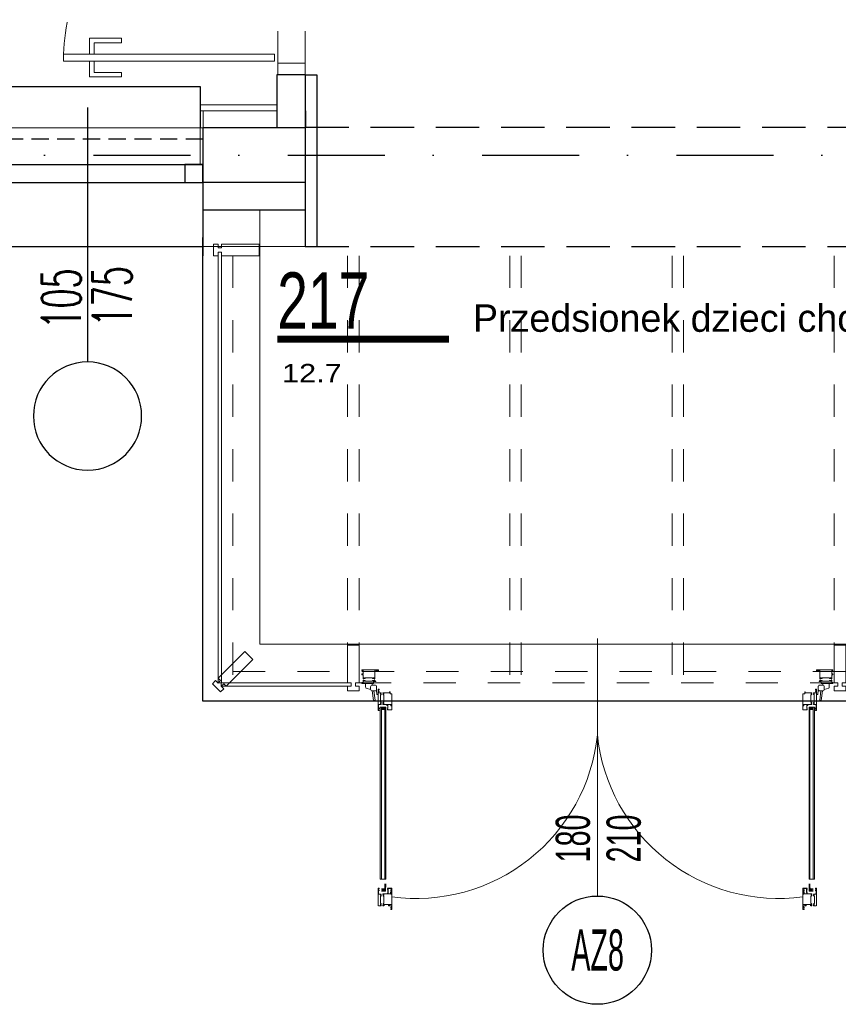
# Model space of a CAD drawing. Header units: millimetres. Extents: x 14495 to 271441, y -21035 to 2232.
# Tile 154 of 227: x 85546 to 85905, y -3586 to -3155. Entities that reach past the tile are written whole.
import ezdxf
from ezdxf.enums import TextEntityAlignment as Align

# ---------------------------------------------------------------- set-up
doc = ezdxf.new("R2010")
doc.units = ezdxf.units.MM
for name, pattern in [('DASHDOT', [1, 0.5, -0.25, 0, -0.25]), ('DASHED', [28.222222, 14.111111, -14.111111]), ('DASHED2', [9.525, 6.35, -3.175]), ('HIDDENX2', [0.75, 0.5, -0.25])]:
    doc.linetypes.add(name, pattern=pattern)
for name, color, linetype in [('_1_cienkie', 251, 'Continuous'), ('_A_widok', 1, 'Continuous'), ('a-bloki-drzwi', 52, 'Continuous'), ('a-cienka', 8, 'Continuous'), ('A-POW-NR', 1, 'Continuous'), ('A_bloki-drzwi', 1, 'Continuous'), ('A_BLOKI_KÓŁKO', 1, 'Continuous'), ('A_BLOKI_OPIS', 1, 'Continuous'), ('A_L przerywana', 251, 'HIDDENX2'), ('A_Lwidok', 1, 'Continuous'), ('A_OSIE', 252, 'DASHDOT'), ('A_PROJEKTOWANE', 3, 'Continuous'), ('A_SC_DZIAlOWE', 4, 'Continuous')]:
    doc.layers.add(name, color=color, linetype=linetype)
doc.layers.add('A-POW', color=2, linetype='Continuous', plot=False)
for name, color, linetype, lineweight in [('A_ALUMINIUM', 1, 'Continuous', 13), ('A_L_CIENKA', 251, 'Continuous', 5), ('A_obudowy G-K', 31, 'Continuous', 0), ('A_Stolarka_drzwi', 1, 'Continuous', 9)]:
    doc.layers.add(name, color=color, linetype=linetype, lineweight=lineweight)
doc.styles.add('ARIAL1_2', font='arial.ttf', dxfattribs={"width": 1.2})
doc.styles.add('arialce', font='ARIALN.TTF')
doc.styles.add('cent', font='swissel.ttf')
doc.styles.add('ROMANS', font='romans', dxfattribs={"width": 0.6})
doc.styles.add('switz721ltexbt', font='swissel.ttf')

# ---------------------------------------------------------------- blocks, each defined once
blk = doc.blocks.new('DRZWI Z OSCIEZNICA NIEOKALAJACA 90')
at = {"linetype": 'DASHED'}
for p, q in [((-12, 5), (-12, 99)), ((0, 5), (0, 99))]:
    blk.add_line(p, q, dxfattribs=at)
at = {"ltscale": 0.05}
blk.add_line((-39.5, 52), (25.59, 52), dxfattribs=at)
for points in [[(-12, 99), (-12, 104), (0, 104), (0, 99)], [(93.91, 9.01), (1.43, 9.01), (1.43, 6.01), (93.91, 6.01)], [(-12, 0), (-12, 5), (0, 5), (0, 0)]]:
    blk.add_lwpolyline(points, close=True)
for points in [[(82.48, 9.01), (82.48, 16.01), (68.48, 16.01), (68.48, 14.01), (80.48, 14.01), (80.48, 9.01)], [(82.48, 6.01), (82.48, -0.99), (68.48, -0.99), (68.48, 1.01), (80.48, 1.01), (80.48, 6.01)]]:
    blk.add_lwpolyline(points)
at = {"linetype": 'DASHED'}
blk.add_arc((0, 5), 94, 2.4475, 90, dxfattribs=at)
blk = doc.blocks.new('POW')
at = {"const_width": 5}
blk.add_lwpolyline([(125.32, 0), (0, 0)], dxfattribs=at)
at = {"style": 'switz721ltexbt'}
blk.add_attdef('001', (-1.78, 12.35), '', height=41.18, dxfattribs=at)
blk = doc.blocks.new('nhggcdd')
for p, q in [((102.9, -93.46), (102.9, 19.34)), ((1.34, -0.4), (4.24, -0.4)), ((1.34, -1.29), (1.34, -0.4)), ((3.64, -3), (1.6, -2.42)), ((4.24, -0.95), (4.24, -0.4)), ((4.88, -7.82), (4.3, -3.67)), ((4.89, -1.1), (4.34, -1.05)), ((5.56, -7.79), (4.99, -3.7)), ((6.21, -2.39), (6.21, -3.49)), ((6.21, -3.51), (6.4, -5.1)), ((199.6, -3.51), (199.41, -5.1)), ((199.6, -2.39), (199.6, -3.49)), ((200.25, -7.79), (200.82, -3.7)), ((200.92, -1.1), (201.47, -1.05)), ((200.93, -7.82), (201.51, -3.67)), ((204.47, -0.4), (201.57, -0.4)), ((201.57, -0.95), (201.57, -0.4)), ((202.17, -3), (204.21, -2.42)), ((204.47, -1.29), (204.47, -0.4)), ((5.56, -7.79), (5.11, -7.82)), ((5.11, -7.82), (5.11, -7.99)), ((5.11, -7.99), (5.11, -7.99)), ((6.01, -8.09), (6.91, -8.09)), ((6.5, -5.19), (6.91, -5.19)), ((6.91, -8.09), (6.91, -5.19)), ((6.91, -8.09), (6.91, -5.19)), ((199.31, -5.19), (198.9, -5.19)), ((198.9, -8.09), (198.9, -5.19)), ((198.9, -8.09), (198.9, -5.19)), ((199.8, -8.09), (198.9, -8.09)), ((200.25, -7.79), (200.7, -7.82)), ((200.7, -7.82), (200.7, -7.99)), ((200.7, -7.99), (200.7, -7.99)), ((8.41, -10.8), (7.81, -10.8)), ((7.81, -14), (7.81, -10.8)), ((8.41, -10.8), (9.81, -11.8)), ((8.41, -11.8), (9.81, -10.8)), ((9.81, -10.8), (8.41, -10.8)), ((8.41, -10.8), (8.41, -14)), ((9.81, -11.8), (8.41, -11.8)), ((10.21, -10.8), (9.81, -10.8)), ((9.81, -10.8), (9.81, -14)), ((10.21, -14), (10.21, -10.8)), ((10.95, -9.8), (11.18, -9.65)), ((11.15, -9.85), (10.97, -9.85)), ((11.19, -11.67), (11.01, -11.18)), ((11.01, -11.72), (11.19, -11.75)), ((11.01, -11.85), (11.01, -11.72)), ((12.88, -11.9), (11.06, -11.9)), ((11.12, -11.14), (11.15, -11.21)), ((11.15, -10.1), (11.15, -9.85)), ((11.19, -10.1), (11.15, -10.1)), ((11.19, -11.2), (11.19, -10.1)), ((11.19, -11.75), (11.19, -11.67)), ((12.44, -9.7), (12.5, -9.81)), ((12.49, -9.87), (12.47, -9.88)), ((12.47, -9.88), (12.47, -10.15)), ((12.47, -10.15), (12.91, -10.15)), ((12.91, -10.15), (12.91, -11.87)), ((192.9, -10.15), (192.9, -11.87)), ((193.34, -10.15), (192.9, -10.15)), ((192.93, -11.9), (194.75, -11.9)), ((193.37, -9.7), (193.31, -9.81)), ((193.32, -9.87), (193.34, -9.88)), ((193.34, -9.88), (193.34, -10.15)), ((194.62, -10.1), (194.66, -10.1)), ((194.62, -11.2), (194.62, -10.1)), ((194.62, -11.67), (194.8, -11.18)), ((194.62, -11.75), (194.62, -11.67)), ((194.8, -11.72), (194.62, -11.75)), ((194.86, -9.8), (194.63, -9.65)), ((194.66, -9.85), (194.84, -9.85)), ((194.66, -10.1), (194.66, -9.85)), ((194.69, -11.14), (194.66, -11.21)), ((194.8, -11.85), (194.8, -11.72)), ((195.6, -10.8), (196, -10.8)), ((195.6, -14), (195.6, -10.8)), ((197.4, -10.8), (196, -11.8)), ((197.4, -11.8), (196, -10.8)), ((196, -10.8), (197.4, -10.8)), ((196, -10.8), (196, -14)), ((196, -11.8), (197.4, -11.8)), ((197.4, -10.8), (198, -10.8)), ((197.4, -10.8), (197.4, -14)), ((198, -14), (198, -10.8)), ((8.41, -86.13, 0), (8.41, -14)), ((9.81, -86.13, 0), (9.81, -14)), ((196, -86.13, 0), (196, -14)), ((197.4, -86.13, 0), (197.4, -14)), ((9.8, -90.36), (8.4, -91.36)), ((9.8, -91.36), (8.4, -90.36)), ((8.4, -90.36), (9.8, -90.36)), ((9.8, -91.36), (9.81, -88.16)), ((10.21, -88.16), (10.2, -91.36)), ((195.6, -88.16), (195.61, -91.36)), ((196.01, -91.36), (196, -88.16)), ((196.01, -90.36), (197.41, -91.36)), ((196.01, -91.36), (197.41, -90.36)), ((197.41, -90.36), (196.01, -90.36)), ((6.9, -94.1), (6.9, -97)), ((6.9, -94.1), (6.9, -97)), ((8.4, -91.36), (9.8, -91.36)), ((9.61, -91.36), (10.2, -91.36)), ((12.9, -94.07), (12.9, -96.97)), ((192.91, -94.07), (192.91, -96.97)), ((196.2, -91.36), (195.61, -91.36)), ((197.41, -91.36), (196.01, -91.36)), ((198.91, -94.1), (198.91, -97)), ((198.91, -94.1), (198.91, -97))]:
    blk.add_line(p, q)
at = {"color": 8}
blk.add_line((102.9, -48.14), (102.9, -93.46), dxfattribs=at)
for points in [[(0.32, 4.5), (0.3, 4.48), (0.3, 3.6), (0, 3.6), (0, 3.8), (-0.05, 3.8), (-0.2, 3.76), (-0.2, 3.4), (0.3, 3.4), (0.3, 1.7, 0.414214), (0.32, 1.68), (0.52, 1.68, 0.466723), (0.54, 1.7), (0.49, 2.01, -0.466723), (0.51, 2.04), (0.93, 2.04, -0.520693), (0.95, 2.01), (0.86, 1.76, 0.520693), (0.88, 1.74), (0.96, 1.74, 0.315377), (1.24, 1.93), (1.28, 2.04, -0.315377), (1.33, 2.07), (4.42, 2.07, -0.315377), (4.47, 2.04), (4.5, 1.93, 0.315377), (4.79, 1.74), (4.87, 1.74, 0.520567), (4.89, 1.76), (4.8, 2.01, -0.520567), (4.81, 2.04), (5.24, 2.04, -0.466308), (5.26, 2.01), (5.21, 1.7, 0.466308), (5.22, 1.68), (5.43, 1.68, 0.414214), (5.45, 1.7), (5.45, 5.42), (6, 5.42), (6, 5.1), (6.2, 5.1, 0.414214), (6.3, 5.2), (6.15, 5.2), (6.15, 5.45), (6.85, 5.45), (6.85, 5.2), (6.7, 5.2, 0.414214), (6.8, 5.1), (7, 5.1), (7, 5.58, 0.414214), (6.97, 5.6), (-0.2, 5.6), (-0.2, 5.24), (-0.05, 5.2), (0, 5.2), (0, 5.4), (0.3, 5.4), (0.3, 4.53)], [(205.49, 4.5), (205.51, 4.48), (205.51, 3.6), (205.81, 3.6), (205.81, 3.8), (205.86, 3.8), (206.01, 3.76), (206.01, 3.4), (205.51, 3.4), (205.51, 1.7, -0.414214), (205.49, 1.68), (205.29, 1.68, -0.466723), (205.27, 1.7), (205.32, 2.01, 0.466723), (205.3, 2.04), (204.88, 2.04, 0.520693), (204.86, 2.01), (204.95, 1.76, -0.520693), (204.93, 1.74), (204.85, 1.74, -0.315377), (204.56, 1.93), (204.53, 2.04, 0.315377), (204.48, 2.07), (201.39, 2.07, 0.315377), (201.34, 2.04), (201.31, 1.93, -0.315377), (201.02, 1.74), (200.94, 1.74, -0.520567), (200.92, 1.76), (201.01, 2.01, 0.520567), (201, 2.04), (200.57, 2.04, 0.466308), (200.55, 2.01), (200.6, 1.7, -0.466308), (200.59, 1.68), (200.38, 1.68, -0.414214), (200.36, 1.7), (200.36, 5.42), (199.81, 5.42), (199.81, 5.1), (199.61, 5.1, -0.414214), (199.51, 5.2), (199.66, 5.2), (199.66, 5.45), (198.96, 5.45), (198.96, 5.2), (199.11, 5.2, -0.414214), (199.01, 5.1), (198.81, 5.1), (198.81, 5.58, -0.414214), (198.84, 5.6), (206.01, 5.6), (206.01, 5.24), (205.86, 5.2), (205.81, 5.2), (205.81, 5.4), (205.51, 5.4), (205.51, 4.53)], [(5.45, 0.97, 0.414214), (5.43, 0.99), (5.22, 0.99, 0.466982), (5.21, 0.97), (5.26, 0.66, -0.466982), (5.24, 0.64), (4.81, 0.64, -0.520198), (4.8, 0.66), (4.89, 0.91, 0.520198), (4.87, 0.93), (4.79, 0.93, 0.315377), (4.5, 0.74), (4.47, 0.63, -0.315377), (4.42, 0.6), (1.33, 0.6, -0.315377), (1.28, 0.63), (1.24, 0.74, 0.315377), (0.96, 0.93), (0.88, 0.93, 0.520822), (0.86, 0.91), (0.95, 0.66, -0.520822), (0.93, 0.64), (0.51, 0.64, -0.466529), (0.49, 0.66), (0.54, 0.97, 0.466529), (0.52, 0.99), (0.32, 0.99, 0.414214), (0.3, 0.97), (0.3, -0.22), (0, -0.22), (0, 0), (-0.05, 0), (-0.2, -0.04), (-0.2, -0.4), (4.88, -0.4, 0.414214), (4.9, -0.37), (4.9, 0.35, -0.414214), (4.95, 0.4), (5.8, 0.4, 0.414214), (5.85, 0.45), (5.85, 0.53, 0.414214), (5.8, 0.58), (5.45, 0.58)], [(200.36, 0.97, -0.414214), (200.38, 0.99), (200.59, 0.99, -0.466982), (200.6, 0.97), (200.55, 0.66, 0.466982), (200.57, 0.64), (201, 0.64, 0.520198), (201.01, 0.66), (200.92, 0.91, -0.520198), (200.94, 0.93), (201.02, 0.93, -0.315377), (201.31, 0.74), (201.34, 0.63, 0.315377), (201.39, 0.6), (204.48, 0.6, 0.315377), (204.53, 0.63), (204.56, 0.74, -0.315377), (204.85, 0.93), (204.93, 0.93, -0.520822), (204.95, 0.91), (204.86, 0.66, 0.520822), (204.88, 0.64), (205.3, 0.64, 0.466529), (205.32, 0.66), (205.27, 0.97, -0.466529), (205.29, 0.99), (205.49, 0.99, -0.414214), (205.51, 0.97), (205.51, -0.22), (205.81, -0.22), (205.81, 0), (205.86, 0), (206.01, -0.04), (206.01, -0.4), (200.93, -0.4, -0.414214), (200.91, -0.37), (200.91, 0.35, 0.414214), (200.86, 0.4), (200.01, 0.4, -0.414214), (199.96, 0.45), (199.96, 0.53, -0.414214), (200.01, 0.58), (200.36, 0.58)], [(7.31, -3.74), (7.31, -3.59, -0.414214), (7.41, -3.69), (7.41, -3.89), (7.09, -3.89), (7.09, -4.44), (8.28, -4.44, -0.414328), (8.3, -4.46), (8.3, -4.67, -0.466308), (8.27, -4.69), (7.96, -4.63, 0.466308), (7.94, -4.65), (7.94, -5.08, 0.520587), (7.97, -5.1), (8.21, -5.01, -0.520587), (8.24, -5.03), (8.24, -5.11, -0.315299), (8.04, -5.39), (7.94, -5.43, 0.315578), (7.91, -5.48), (7.91, -8.56, 0.315578), (7.94, -8.61), (8.04, -8.65, -0.315299), (8.24, -8.93), (8.24, -9.01, -0.520587), (8.21, -9.03), (7.97, -8.94, 0.520587), (7.94, -8.96), (7.94, -9.39, 0.466308), (7.96, -9.41), (8.27, -9.35, -0.466308), (8.3, -9.37), (8.3, -9.58, -0.414372), (8.28, -9.6), (7.41, -9.59), (7.41, -9.75), (7.31, -9.75), (7.31, -9.59), (7.09, -9.59), (7.09, -11.19), (7.31, -11.19), (7.31, -11.04), (7.41, -11.04), (7.41, -11.39, -0.414214), (7.31, -11.49), (7.31, -11.34), (7.06, -11.34), (7.06, -12.04), (7.31, -12.04), (7.31, -11.89, -0.414214), (7.41, -11.99), (7.41, -12.19), (6.93, -12.19, -0.414214), (6.91, -12.17), (6.91, -2.92, -0.414214), (6.93, -2.89), (7.41, -2.89), (7.41, -3.09, -0.414214), (7.31, -3.19), (7.31, -3.04), (7.06, -3.04), (7.06, -3.74)], [(8.99, -4.46), (8.99, -4.67, 0.466308), (9.01, -4.69), (9.32, -4.63, -0.466308), (9.34, -4.65), (9.34, -5.08, -0.520587), (9.31, -5.1), (9.07, -5.01, 0.520587), (9.04, -5.03), (9.04, -5.11, 0.315299), (9.24, -5.39), (9.34, -5.43, -0.315578), (9.38, -5.47), (9.38, -8.56, -0.315578), (9.34, -8.61), (9.24, -8.65, 0.315299), (9.04, -8.93), (9.04, -9.01, 0.520587), (9.07, -9.03), (9.31, -8.94, -0.520587), (9.34, -8.96), (9.34, -9.38, -0.466308), (9.32, -9.4), (9.01, -9.35, 0.466308), (8.99, -9.37), (8.99, -9.57, 0.414294), (9.01, -9.59), (10.71, -9.59), (10.71, -10.09), (11.07, -10.09), (11.11, -9.95), (11.11, -9.89), (10.91, -9.89), (10.91, -9.59), (11.78, -9.59), (11.81, -9.57), (11.83, -9.59), (12.71, -9.59), (12.71, -9.89), (12.51, -9.89), (12.51, -9.94), (12.55, -10.09), (12.91, -10.09), (12.91, -4.99), (12.16, -4.99, -0.414214), (12.11, -4.94), (12.11, -4.09, 0.414214), (12.06, -4.04), (11.98, -4.04, 0.414214), (11.93, -4.09), (11.93, -4.39, -0.414214), (11.88, -4.44), (9.01, -4.44, 0.414261)], [(196.82, -4.46), (196.82, -4.67, -0.466308), (196.8, -4.69), (196.49, -4.63, 0.466308), (196.47, -4.65), (196.47, -5.08, 0.520587), (196.5, -5.1), (196.74, -5.01, -0.520587), (196.77, -5.03), (196.77, -5.11, -0.315299), (196.57, -5.39), (196.47, -5.43, 0.315578), (196.43, -5.47), (196.43, -8.56, 0.315578), (196.47, -8.61), (196.57, -8.65, -0.315299), (196.77, -8.93), (196.77, -9.01, -0.520587), (196.74, -9.03), (196.5, -8.94, 0.520587), (196.47, -8.96), (196.47, -9.38, 0.466308), (196.49, -9.4), (196.8, -9.35, -0.466308), (196.82, -9.37), (196.82, -9.57, -0.414294), (196.8, -9.59), (195.1, -9.59), (195.1, -10.09), (194.74, -10.09), (194.7, -9.95), (194.7, -9.89), (194.9, -9.89), (194.9, -9.59), (194.03, -9.59), (194, -9.57), (193.98, -9.59), (193.1, -9.59), (193.1, -9.89), (193.3, -9.89), (193.3, -9.94), (193.26, -10.09), (192.9, -10.09), (192.9, -4.99), (193.65, -4.99, 0.414214), (193.7, -4.94), (193.7, -4.09, -0.414214), (193.75, -4.04), (193.83, -4.04, -0.414214), (193.88, -4.09), (193.88, -4.39, 0.414214), (193.93, -4.44), (196.8, -4.44, -0.414261)], [(198.5, -3.74), (198.5, -3.59, 0.414214), (198.4, -3.69), (198.4, -3.89), (198.72, -3.89), (198.72, -4.44), (197.53, -4.44, 0.414328), (197.51, -4.46), (197.51, -4.67, 0.466308), (197.54, -4.69), (197.85, -4.63, -0.466308), (197.87, -4.65), (197.87, -5.08, -0.520587), (197.84, -5.1), (197.6, -5.01, 0.520587), (197.57, -5.03), (197.57, -5.11, 0.315299), (197.77, -5.39), (197.87, -5.43, -0.315578), (197.9, -5.48), (197.9, -8.56, -0.315578), (197.87, -8.61), (197.77, -8.65, 0.315299), (197.57, -8.93), (197.57, -9.01, 0.520587), (197.6, -9.03), (197.84, -8.94, -0.520587), (197.87, -8.96), (197.87, -9.39, -0.466308), (197.85, -9.41), (197.54, -9.35, 0.466308), (197.51, -9.37), (197.51, -9.58, 0.414372), (197.53, -9.6), (198.4, -9.59), (198.4, -9.75), (198.5, -9.75), (198.5, -9.59), (198.72, -9.59), (198.72, -11.19), (198.5, -11.19), (198.5, -11.04), (198.4, -11.04), (198.4, -11.39, 0.414214), (198.5, -11.49), (198.5, -11.34), (198.75, -11.34), (198.75, -12.04), (198.5, -12.04), (198.5, -11.89, 0.414214), (198.4, -11.99), (198.4, -12.19), (198.88, -12.19, 0.414214), (198.9, -12.17), (198.9, -2.92, 0.414214), (198.88, -2.89), (198.4, -2.89), (198.4, -3.09, 0.414214), (198.5, -3.19), (198.5, -3.04), (198.75, -3.04), (198.75, -3.74)]]:
    blk.add_lwpolyline(points, format="xyb", close=True)
for points in [[(10.21, -10.8), (7.81, -10.8), (7.81, -86.13), (10.21, -86.13)], [(195.6, -10.8), (198, -10.8), (198, -86.13), (195.6, -86.13)]]:
    blk.add_lwpolyline(points, close=True)
for points in [[(7.08, -97.74), (7.08, -97.74), (8.27, -97.74, 0.414328), (8.29, -97.72), (8.29, -97.51, 0.466308), (8.27, -97.49), (7.96, -97.55, -0.466308), (7.94, -97.53), (7.94, -97.1, -0.520587), (7.97, -97.09), (8.21, -97.17, 0.520587), (8.24, -97.16), (8.24, -97.07, 0.315299), (8.04, -96.79), (7.94, -96.76, -0.315578), (7.9, -96.71), (7.9, -93.62, -0.315578), (7.94, -93.57), (8.04, -93.53, 0.315299), (8.24, -93.25), (8.24, -93.17, 0.520587), (8.21, -93.15), (7.97, -93.24, -0.520587), (7.94, -93.22), (7.94, -92.8, -0.466308), (7.96, -92.78), (8.27, -92.83, 0.466308), (8.29, -92.81), (8.29, -92.61, 0.414372), (8.27, -92.59), (7.41, -92.59), (7.41, -92.44), (7.31, -92.44), (7.31, -92.59), (7.09, -92.59), (7.09, -90.99), (7.31, -90.99), (7.31, -91.14), (7.41, -91.14), (7.41, -90.79, 0.414214), (7.31, -90.69), (7.31, -90.84), (7.06, -90.84), (7.06, -90.14), (7.31, -90.14), (7.31, -90.29, 0.414214), (7.41, -90.19), (7.41, -89.99), (6.93, -89.99, 0.414214), (6.91, -90.01), (6.91, -97.74)], [(9.41, -97.74), (9.41, -97.71), (9.02, -97.71, -0.41455), (9, -97.69), (9, -97.49, -0.466308), (9.02, -97.47), (9.33, -97.52, 0.466308), (9.36, -97.5), (9.36, -97.08, 0.520587), (9.33, -97.06), (9.08, -97.15, -0.520587), (9.06, -97.13), (9.06, -97.05, -0.315299), (9.25, -96.77), (9.36, -96.73, 0.315377), (9.39, -96.68), (9.39, -93.59, 0.315578), (9.36, -93.55), (9.25, -93.51, -0.315299), (9.06, -93.23), (9.06, -93.14, -0.520587), (9.08, -93.13), (9.33, -93.22, 0.520587), (9.36, -93.2), (9.36, -92.77, 0.466308), (9.33, -92.75), (9.02, -92.81, -0.466308), (9, -92.79), (9, -92.58, -0.414372), (9.02, -92.56), (12.4, -92.56), (12.4, -92.41), (12.5, -92.41), (12.5, -92.56), (12.72, -92.56), (12.72, -90.96), (12.5, -90.96), (12.5, -91.11), (12.4, -91.11), (12.4, -90.76, -0.414214), (12.5, -90.66), (12.5, -90.81), (12.75, -90.81), (12.75, -90.11), (12.5, -90.11), (12.5, -90.26, -0.414214), (12.4, -90.16), (12.4, -89.96), (12.88, -89.96, -0.414214), (12.9, -89.99), (12.9, -97.14, -0.414214), (12.88, -97.16), (9.64, -97.16, 0.414214), (9.59, -97.21), (9.59, -97.74)], [(12.4, -92.56), (12.4, -92.44), (12.5, -92.44), (12.5, -92.59), (12.72, -92.59), (12.72, -90.99), (12.5, -90.99), (12.5, -91.14), (12.4, -91.14), (12.4, -90.79, -0.414214), (12.5, -90.69), (12.5, -90.84), (12.75, -90.84), (12.75, -90.14), (12.5, -90.14), (12.5, -90.29, -0.414214), (12.4, -90.19), (12.4, -89.99), (12.88, -89.99, -0.414214), (12.9, -90.01), (12.9, -99.26, -0.414214), (12.88, -99.29), (12.4, -99.29), (12.4, -99.09, -0.414214), (12.5, -98.99), (12.5, -99.14), (12.75, -99.14), (12.75, -98.44), (12.5, -98.44), (12.5, -98.59, -0.414214), (12.4, -98.49), (12.4, -98.29), (12.72, -98.29), (12.72, -97.74), (11.54, -97.74, -0.414328), (11.52, -97.72), (11.52, -97.51, -0.466308), (11.54, -97.49), (11.85, -97.55, 0.466308), (11.87, -97.53), (11.87, -97.16)], [(196.4, -97.74), (196.4, -97.71), (196.79, -97.71, 0.41455), (196.81, -97.69), (196.81, -97.49, 0.466308), (196.79, -97.47), (196.48, -97.52, -0.466308), (196.45, -97.5), (196.45, -97.08, -0.520587), (196.48, -97.06), (196.73, -97.15, 0.520587), (196.75, -97.13), (196.75, -97.05, 0.315299), (196.56, -96.77), (196.45, -96.73, -0.315377), (196.42, -96.68), (196.42, -93.59, -0.315578), (196.45, -93.55), (196.56, -93.51, 0.315299), (196.75, -93.23), (196.75, -93.14, 0.520587), (196.73, -93.13), (196.48, -93.22, -0.520587), (196.45, -93.2), (196.45, -92.77, -0.466308), (196.48, -92.75), (196.79, -92.81, 0.466308), (196.81, -92.79), (196.81, -92.58, 0.414372), (196.79, -92.56), (193.41, -92.56), (193.41, -92.41), (193.31, -92.41), (193.31, -92.56), (193.09, -92.56), (193.09, -90.96), (193.31, -90.96), (193.31, -91.11), (193.41, -91.11), (193.41, -90.76, 0.414214), (193.31, -90.66), (193.31, -90.81), (193.06, -90.81), (193.06, -90.11), (193.31, -90.11), (193.31, -90.26, 0.414214), (193.41, -90.16), (193.41, -89.96), (192.93, -89.96, 0.414214), (192.91, -89.99), (192.91, -97.14, 0.414214), (192.93, -97.16), (196.17, -97.16, -0.414214), (196.22, -97.21), (196.22, -97.74)], [(193.41, -92.56), (193.41, -92.44), (193.31, -92.44), (193.31, -92.59), (193.09, -92.59), (193.09, -90.99), (193.31, -90.99), (193.31, -91.14), (193.41, -91.14), (193.41, -90.79, 0.414214), (193.31, -90.69), (193.31, -90.84), (193.06, -90.84), (193.06, -90.14), (193.31, -90.14), (193.31, -90.29, 0.414214), (193.41, -90.19), (193.41, -89.99), (192.93, -89.99, 0.414214), (192.91, -90.01), (192.91, -99.26, 0.414214), (192.93, -99.29), (193.41, -99.29), (193.41, -99.09, 0.414214), (193.31, -98.99), (193.31, -99.14), (193.06, -99.14), (193.06, -98.44), (193.31, -98.44), (193.31, -98.59, 0.414214), (193.41, -98.49), (193.41, -98.29), (193.09, -98.29), (193.09, -97.74), (194.27, -97.74, 0.414328), (194.29, -97.72), (194.29, -97.51, 0.466308), (194.27, -97.49), (193.96, -97.55, -0.466308), (193.94, -97.53), (193.94, -97.16)], [(198.73, -97.74), (198.73, -97.74), (197.54, -97.74, -0.414328), (197.52, -97.72), (197.52, -97.51, -0.466308), (197.54, -97.49), (197.85, -97.55, 0.466308), (197.87, -97.53), (197.87, -97.1, 0.520587), (197.84, -97.09), (197.6, -97.17, -0.520587), (197.57, -97.16), (197.57, -97.07, -0.315299), (197.77, -96.79), (197.87, -96.76, 0.315578), (197.91, -96.71), (197.91, -93.62, 0.315578), (197.87, -93.57), (197.77, -93.53, -0.315299), (197.57, -93.25), (197.57, -93.17, -0.520587), (197.6, -93.15), (197.84, -93.24, 0.520587), (197.87, -93.22), (197.87, -92.8, 0.466308), (197.85, -92.78), (197.54, -92.83, -0.466308), (197.52, -92.81), (197.52, -92.61, -0.414372), (197.54, -92.59), (198.4, -92.59), (198.4, -92.44), (198.5, -92.44), (198.5, -92.59), (198.72, -92.59), (198.72, -90.99), (198.5, -90.99), (198.5, -91.14), (198.4, -91.14), (198.4, -90.79, -0.414214), (198.5, -90.69), (198.5, -90.84), (198.75, -90.84), (198.75, -90.14), (198.5, -90.14), (198.5, -90.29, -0.414214), (198.4, -90.19), (198.4, -89.99), (198.88, -89.99, -0.414214), (198.9, -90.01), (198.9, -97.74)]]:
    blk.add_lwpolyline(points, format="xyb")
at = {"elevation": 0}
for points in [[(11.12, -90.72), (11.15, -90.65, -0.839099), (11.19, -90.66), (11.19, -91.76), (11.14, -91.76), (11.14, -92.01), (10.97, -92.01, 0.657207), (10.95, -92.06), (11.18, -92.21, 0.674922), (11.26, -92.17), (11.26, -91.88), (11.3, -91.88), (11.3, -90.15, -0.414214), (11.35, -90.1), (12.66, -90.1, -0.414214), (12.76, -90.2), (12.76, -91.54, -0.414214), (12.71, -91.59), (12.34, -91.59), (12.34, -92.13, 0.767327), (12.44, -92.16), (12.5, -92.05, 0.414213), (12.49, -91.99), (12.46, -91.98), (12.46, -91.71), (12.9, -91.71), (12.9, -89.99, 0.414214), (12.88, -89.96), (11.06, -89.96, 0.414214), (11.01, -90.01), (11.01, -90.14), (11.19, -90.11), (11.19, -90.19), (11.01, -90.68, 1)], [(194.69, -90.72), (194.66, -90.65, 0.839099), (194.62, -90.66), (194.62, -91.76), (194.67, -91.76), (194.67, -92.01), (194.84, -92.01, -0.657207), (194.86, -92.06), (194.63, -92.21, -0.674922), (194.55, -92.17), (194.55, -91.88), (194.51, -91.88), (194.51, -90.15, 0.414214), (194.46, -90.1), (193.15, -90.1, 0.414214), (193.05, -90.2), (193.05, -91.54, 0.414214), (193.1, -91.59), (193.47, -91.59), (193.47, -92.13, -0.767327), (193.37, -92.16), (193.31, -92.05, -0.414213), (193.32, -91.99), (193.35, -91.98), (193.35, -91.71), (192.91, -91.71), (192.91, -89.99, -0.414214), (192.93, -89.96), (194.75, -89.96, -0.414214), (194.8, -90.01), (194.8, -90.14), (194.62, -90.11), (194.62, -90.19), (194.8, -90.68, -1)]]:
    blk.add_lwpolyline(points, format="xyb", close=True, dxfattribs=at)
for centre, radius, start, end in [((5.39, -1.33), 4.04, 179.4535, 193.5521), ((1.65, -2.23), 0.2, 193.5521, 254.2005), ((9.6, -2.4), 6, 178.0898, 181.9103), ((9.61, -2.4), 6, 172.1753, 178.0898), ((9.61, -2.4), 6, 181.9103, 187.8248), ((4.16, -1.65), 0.5, 97.8246, 172.1759), ((4.16, -3.15), 0.5, 187.8242, 262.1753), ((4.91, -7.1), 6, 90, 97.8248), ((4.91, 2.3), 6, 262.1753, 277.8248), ((4.34, -0.95), 0.1, 180.0001, 265.3137), ((4.91, -7.1), 6, 82.1753, 90), ((5.65, -1.65), 0.5, 7.8242, 82.1752), ((5.65, -3.15), 0.5, 277.8245, 352.1759), ((0.21, -2.4), 6, 352.1753, 7.8248), ((6.41, -3.49), 0.2, 179.9659, 186.9729), ((205.6, -2.4), 6, 172.1753, 187.8248), ((199.4, -3.49), 0.2, 353.0271, 0.0342), ((200.16, -1.65), 0.5, 97.8249, 172.1759), ((200.16, -3.15), 0.5, 187.8242, 262.1756), ((200.9, -7.1), 6, 90, 97.8247), ((200.9, 2.3), 6, 262.1753, 277.8248), ((200.9, -7.1), 6, 82.1753, 90), ((201.47, -0.95), 0.1, 274.6864, 0), ((201.65, -1.65), 0.5, 7.8241, 82.1755), ((201.65, -3.15), 0.5, 277.8248, 352.1759), ((196.2, -2.4), 6, 1.9102, 7.8247), ((196.2, -2.4), 6, 352.1753, 358.0898), ((196.21, -2.4), 6, 358.0898, 1.9102), ((204.16, -2.23), 0.2, 285.7996, 346.4479), ((200.42, -1.33), 4.04, 346.4479, 0.5465), ((5.08, -7.8), 0.2, 187.9131, 277.9131), ((5.97, -4.05), 4.04, 257.5894, 270.5466), ((6.5, -5.09), 0.1, 186.9729, 270.0001), ((199.31, -5.09), 0.1, 270, 353.0271), ((199.83, -4.05), 4.04, 269.4535, 282.4106), ((200.73, -7.8), 0.2, 262.0869, 352.0869), ((10.97, -9.82), 0.0307, 135.4844, 268.7372), ((11.06, -11.16), 0.06, 20.0001, 200.0001), ((11.06, -11.85), 0.05, 180.0001, 270.0001), ((11.17, -11.2), 0.02, 200.0001, 0.0001), ((11.22, -9.69), 0.0493, 359.2278, 135.2929), ((12.4, -9.73), 0.05, 30, 180.0001), ((12.47, -9.83), 0.04, 300.0001, 30), ((12.88, -11.87), 0.025, 270.0001, 0.0001), ((192.93, -11.87), 0.025, 180, 270), ((193.34, -9.83), 0.04, 150, 240), ((193.41, -9.73), 0.05, 0, 150), ((194.59, -9.69), 0.0493, 44.7072, 180.7723), ((194.64, -11.2), 0.02, 180, 339.9999), ((194.75, -11.16), 0.06, 340, 160), ((194.75, -11.85), 0.05, 270, 0), ((194.83, -9.82), 0.0307, 271.2629, 44.5157), ((23.56, -14.8, 0), 79.76, 262.32, 354.1352), ((182.25, -14.8, 0), 79.76, 185.8648, 277.68)]:
    blk.add_arc(centre, radius, start, end)
at = {"layer": 'A_BLOKI_KÓŁKO', "ltscale": 0.04}
blk.add_circle((102.9, -117.16), 23.7, dxfattribs=at)
at = {"layer": 'A_BLOKI_OPIS', "style": 'ROMANS', "width": 0.6}
blk.add_attdef('FD1-8', (93.94, 4.39), '', height=17.16, rotation=270, dxfattribs=at)
at = {"layer": 'A_BLOKI_OPIS', "style": 'ROMANS'}
for tag, height, rotation, width, p in [('200', 17.16, 270, 0.6, (92.14, -68.25)), ('90', 17.16, 270, 0.6, (114.4, -68.25)), ('D6C', 20.59, 180, 0.5, (103.01, -117.08))]:
    blk.add_attdef(tag, text='', height=height, rotation=rotation, dxfattribs=dict(at, width=width)).set_placement(p, align=Align.MIDDLE)
blk = doc.blocks.new('HJTS')
at = {"color": 8}
blk.add_line((0, 0), (0, 111.34), dxfattribs=at)
at = {"layer": 'A_BLOKI_KÓŁKO', "ltscale": 0.04}
blk.add_circle((0, 135.04), 23.7, dxfattribs=at)
at = {"layer": 'A_BLOKI_OPIS', "style": 'ROMANS'}
for tag, height, width, p in [('O', 20.59, 0.5, (-0.05, 135.67)), ('100', 17.16, 0.6, (-11.49, 86.54)), ('200', 17.16, 0.6, (10.76, 86.54))]:
    blk.add_attdef(tag, text='', height=height, rotation=90, dxfattribs=dict(at, width=width)).set_placement(p, align=Align.MIDDLE)

msp = doc.modelspace()

# ---------------------------------------------------------------- linework, layer by layer
at = {"layer": '_1_cienkie'}
for p, q in [((85671.51, -3179.02), (85676.51, -3179.02)), ((85676.51, -3179.02), (85676.51, -3201.92)), ((85676.51, -3201.92), (85676.51, -3254.26)), ((85626.65, -3238.26), (85626.65, -3258.26)), ((85671.51, -3238.26), (85671.51, -3254.26))]:
    msp.add_line(p, q, dxfattribs=at)
at = {"layer": '_1_cienkie', "linetype": 'DASHED2', "ltscale": 3}
for p, q in [((85671.48, -3201.92), (85929.79, -3201.92)), ((85671.51, -3254.26), (85929.71, -3254.26))]:
    msp.add_line(p, q, dxfattribs=at)
at = {"layer": '_1_cienkie', "lineweight": 0}
msp.add_line((85321.71, -3254.26), (85671.51, -3254.26), dxfattribs=at)
at = {"layer": '_A_widok'}
msp.add_line((85521.82, -3254.26), (85626.82, -3254.26), dxfattribs=at)
for points in [[(85971.53, -3238.26), (85971.53, -3453.28), (85626.6, -3453.28), (85626.6, -3250.26)], [(85971.53, -3250.26), (85971.53, -3453.28), (85626.6, -3453.28), (85626.6, -3250.26)]]:
    msp.add_lwpolyline(points, dxfattribs=at)
at = {"layer": '_A_widok', "lineweight": 13}
msp.add_lwpolyline([(85946.53, -3238.26), (85946.53, -3428.28), (85651.6, -3428.28), (85651.6, -3238.26)], dxfattribs=at)
at = {"layer": 'a-cienka'}
msp.add_lwpolyline([(85671.65, -3226.26), (85626.65, -3226.26)], dxfattribs=at)
at = {"layer": 'A_ALUMINIUM', "linetype": 'DASHED'}
for p, q in [((85639.79, -3258.26), (85639.79, -3445.26)), ((85690.03, -3258.26), (85690.03, -3445.26)), ((85695.03, -3258.26), (85695.03, -3445.26)), ((85761.03, -3258.26), (85761.03, -3445.26)), ((85766.03, -3258.26), (85766.03, -3445.26)), ((85832.13, -3258.26), (85832.13, -3445.26)), ((85837.13, -3258.26), (85837.13, -3445.26)), ((85903.13, -3258.26), (85903.13, -3445.26)), ((85639.79, -3440.26), (85958.67, -3440.26)), ((85695.03, -3445.26), (85903.13, -3445.26))]:
    msp.add_line(p, q, dxfattribs=at)
at = {"layer": 'A_ALUMINIUM'}
for points in [[(85631.29, -3258.26), (85633.29, -3258.26), (85633.29, -3256.76), (85634.79, -3256.76), (85634.79, -3258.26), (85651.29, -3258.26), (85651.29, -3253.26), (85634.79, -3253.26), (85634.79, -3254.76), (85633.29, -3254.76), (85633.29, -3253.26), (85631.29, -3253.26), (85631.29, -3258.26), (85633.29, -3258.26)], [(85695.03, -3448.76), (85695.03, -3446.76), (85693.53, -3446.76), (85693.53, -3445.26), (85695.03, -3445.26), (85695.03, -3428.76), (85690.03, -3428.76), (85690.03, -3445.26), (85691.53, -3445.26), (85691.53, -3446.76), (85690.03, -3446.76), (85690.03, -3448.76), (85695.03, -3448.76), (85695.03, -3446.76)], [(85903.13, -3448.76), (85903.13, -3446.76), (85904.63, -3446.76), (85904.63, -3445.26), (85903.13, -3445.26), (85903.13, -3428.76), (85908.13, -3428.76), (85908.13, -3445.26), (85906.63, -3445.26), (85906.63, -3446.76), (85908.13, -3446.76), (85908.13, -3448.76), (85903.13, -3448.76), (85903.13, -3446.76)], [(85634.35, -3449.23), (85635.76, -3447.82), (85634.7, -3446.76), (85635.76, -3445.7), (85636.83, -3446.76), (85648.49, -3435.09), (85644.96, -3431.55), (85633.29, -3443.22), (85634.35, -3444.28), (85633.29, -3445.34), (85632.23, -3444.28), (85630.81, -3445.7), (85634.35, -3449.23), (85635.76, -3447.82)]]:
    msp.add_lwpolyline(points, dxfattribs=at)
for points in [[(85634.79, -3445.26), (85633.29, -3445.26), (85633.29, -3256.76), (85634.79, -3256.76)], [(85691.53, -3445.26), (85634.7, -3445.26), (85634.7, -3446.76), (85691.53, -3446.76)]]:
    msp.add_lwpolyline(points, close=True, dxfattribs=at)
at = {"layer": 'A_bloki-drzwi'}
for p, q in [((85521.65, -3218.26), (85626.65, -3218.26)), ((85521.65, -3226.26), (85626.65, -3226.26))]:
    msp.add_line(p, q, dxfattribs=at)
msp.add_lwpolyline([(85618.78, -3226.26), (85626.65, -3226.26), (85626.65, -3218.26), (85618.78, -3218.26)], close=True, dxfattribs=at)
at = {"layer": 'A_L przerywana', "ltscale": 15}
msp.add_line((85626.65, -3207.26), (85521.65, -3207.26), dxfattribs=at)
at = {"layer": 'A_L_CIENKA'}
msp.add_line((85626.65, -3202.26), (85521.65, -3202.26), dxfattribs=at)
at = {"layer": 'A_Lwidok'}
msp.add_lwpolyline([(85522.99, -3202.26), (85522.99, -3184.22), (85625.49, -3184.22), (85625.49, -3202.26)], dxfattribs=at)
at = {"layer": 'A_obudowy G-K', "lineweight": 5}
msp.add_line((85625.49, -3192.26), (85625.49, -3218.26), dxfattribs=at)
at = {"layer": 'A_obudowy G-K', "linetype": 'Continuous', "lineweight": 5}
for p, q in [((85626.75, -3194.76), (85626.76, -3202.26)), ((85671.74, -3194.76), (85671.73, -3202.26))]:
    msp.add_line(p, q, dxfattribs=at)
at = {"layer": 'A_obudowy G-K', "lineweight": 5}
for points in [[(85659.01, -3192.26), (85625.49, -3192.26)], [(85659.01, -3194.76), (85625.5, -3194.76)]]:
    msp.add_lwpolyline(points, dxfattribs=at)
at = {"layer": 'A_OSIE', "ltscale": 85}
msp.add_line((82259.79, -3214.26), (86562.29, -3214.26), dxfattribs=at)
at = {"layer": 'A_PROJEKTOWANE'}
for p, q in [((85626.65, -3202.26), (85626.65, -3240.26)), ((85626.65, -3202.26), (85626.65, -3240.26)), ((85671.51, -3202.26), (85671.51, -3240.26))]:
    msp.add_line(p, q, dxfattribs=at)
for points in [[(85671.51, -3202.26), (85626.65, -3202.26)], [(85671.65, -3238.26), (85626.65, -3238.26)]]:
    msp.add_lwpolyline(points, dxfattribs=at)
at = {"layer": 'A_SC_DZIAlOWE'}
for p, q in [((85671.51, -3179.02), (85659.01, -3179.02)), ((85659.01, -3179.02), (85659.01, -3202.26)), ((85671.51, -3179.02), (85671.51, -3202.26))]:
    msp.add_line(p, q, dxfattribs=at)

# ---------------------------------------------------------------- block references
at = {"layer": 'a-bloki-drzwi'}
ref = msp.add_blockref('HJTS', (85576.15, -3193.41), dxfattribs=dict(at, xscale=-1, rotation=180))
ref.add_attrib('100', '105', dxfattribs={"layer": 'A_BLOKI_OPIS', "extrusion": (0, 0, -1), "height": 17.16, "rotation": 90, "style": 'ROMANS', "text_generation_flag": 4, "width": 0.6}).set_placement((-85564.66, -3277.01), align=Align.MIDDLE)
ref.add_attrib('200', '175', dxfattribs={"layer": 'A_BLOKI_OPIS', "extrusion": (0, 0, -1), "height": 17.16, "rotation": 90, "style": 'ROMANS', "text_generation_flag": 4, "width": 0.6}).set_placement((-85586.91, -3276.03), align=Align.MIDDLE)
at = {"layer": 'A-POW-NR'}
ref = msp.add_blockref('POW', (85659.21, -3294.78), dxfattribs=dict(at, xscale=0.6, yscale=0.6, zscale=0.6))
ref.add_attrib('88,88', '12.7', dxfattribs={"layer": 'A-POW', "height": 8, "style": 'ARIAL1_2', "width": 1.2}).set_placement((85687.43, -3313.63), align=Align.RIGHT)
ref.add_attrib('POKOJ', 'Przedsionek dzieci chorych', (85744.89, -3291.57), dxfattribs={"layer": 'A-POW', "height": 12, "style": 'arialce', "width": 1.2})
ref.add_attrib('001', '217', (85659.21, -3290.26), dxfattribs={"layer": '0', "height": 24.71, "style": 'switz721ltexbt', "width": 0.7})
at = {"layer": 'A_ALUMINIUM'}
ref = msp.add_blockref('nhggcdd', (85696.48, -3445.11), dxfattribs=at)
ref.add_attrib('90', '210', dxfattribs={"layer": 'A_BLOKI_OPIS', "color": 0, "height": 15, "rotation": 270, "style": 'cent', "text_generation_flag": 6, "width": 0.6}).set_placement((85810.88, -3513.36), align=Align.MIDDLE)
ref.add_attrib('200', '180', dxfattribs={"layer": 'A_BLOKI_OPIS', "color": 0, "height": 15, "rotation": 270, "style": 'cent', "text_generation_flag": 6, "width": 0.6}).set_placement((85788.62, -3513.36), align=Align.MIDDLE)
ref.add_attrib('D6C', 'AZ8', dxfattribs={"layer": 'A_BLOKI_OPIS', "height": 18, "rotation": 180, "style": 'cent', "text_generation_flag": 6, "width": 0.5}).set_placement((85799.49, -3562.19), align=Align.MIDDLE)
at = {"layer": 'A_Stolarka_drzwi', "xscale": -1}
msp.add_blockref('DRZWI Z OSCIEZNICA NIEOKALAJACA 90', (85659.51, -3179.02), dxfattribs=at)

doc.saveas('drawing.dxf')
